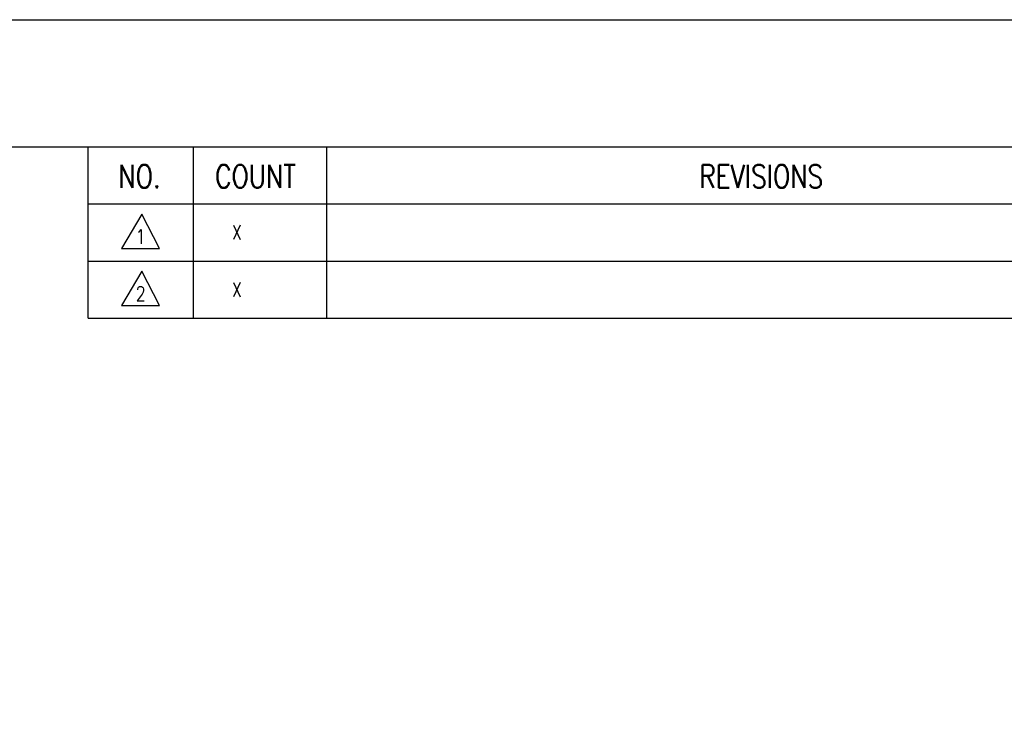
# Model space of a CAD drawing. Header units: millimetres. Extents: x 0 to 594, y 0 to 420.
# Tile 15 of 16: x 307 to 462, y 308 to 420. Entities that reach past the tile are written whole.
import ezdxf

# ---------------------------------------------------------------- set-up
doc = ezdxf.new("R2010")
doc.units = ezdxf.units.MM
doc.layers.add('SHEET', color=1, linetype='Continuous')
doc.styles.add('SHEET1', font='ROMANS.SHX', dxfattribs={"width": 0.8, "height": 3})

msp = doc.modelspace()

# ---------------------------------------------------------------- linework, layer by layer
at = {"color": 6}
msp.add_lwpolyline([(0, 420), (594, 420), (594, 0), (0, 0)], close=True, dxfattribs=at)
at = {"color": 4}
msp.add_lwpolyline([(20, 400), (574, 400), (574, 20), (20, 20)], close=True, dxfattribs=at)
at = {"layer": 'SHEET', "color": 7}
for q in [(317.5, 400), (574, 373)]:
    msp.add_line((317.5, 373), q, dxfattribs=at)
at = {"layer": 'SHEET'}
for p, q in [((334, 400), (334, 373)), ((355, 400), (355, 373)), ((317.5, 391), (574, 391)), ((317.5, 382), (574, 382))]:
    msp.add_line(p, q, dxfattribs=at)
at = {"layer": 'SHEET', "color": 1, "linetype": 'Continuous'}
for p, q in [((325.9146, 389.416), (322.7394, 384.0064)), ((328.737, 384.0064), (325.9146, 389.416)), ((322.7394, 384.0064), (328.737, 384.0064)), ((325.9146, 380.416), (322.7394, 375.0064)), ((328.737, 375.0064), (325.9146, 380.416)), ((322.7394, 375.0064), (328.737, 375.0064))]:
    msp.add_line(p, q, dxfattribs=at)

# ---------------------------------------------------------------- texts
at = {"layer": 'SHEET', "style": 'SHEET1', "width": 0.8}
for s, height, p in [('NO.', 3.6, (322.256, 393.5466)), ('COUNT', 3.6, (337.4711, 393.5466)), ('X', 2.25, (340.1186, 385.3874)), ('1', 2.25, (324.9764, 384.746)), ('X', 2.25, (340.1186, 376.3874)), ('2', 2.25, (324.9764, 375.746))]:
    msp.add_text(s, height=height, dxfattribs=at).set_placement(p)
at = {"layer": 'SHEET', "color": 7, "style": 'SHEET1', "width": 0.8}
msp.add_text('REVISIONS', height=3.6, dxfattribs=at).set_placement((413.7181, 393.5466))

doc.saveas('drawing.dxf')
